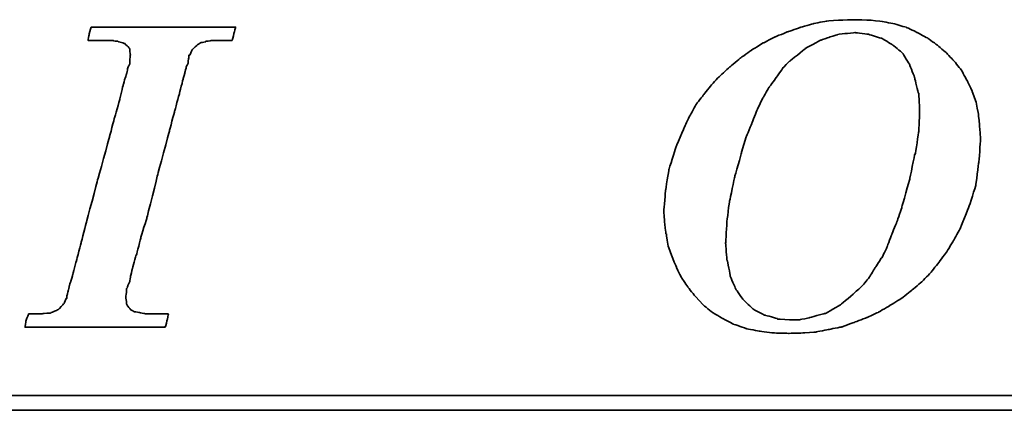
# Model space of a CAD drawing. Header units: millimetres. Extents: x 1 to 262, y 61 to 167.
# Tile 33 of 51: x 198.24 to 208.77, y 94.07 to 98.25. Entities that reach past the tile are written whole.
import ezdxf

# ---------------------------------------------------------------- set-up
doc = ezdxf.new("R2010")
doc.units = ezdxf.units.MM
doc.layers.add('DIM', color=4, linetype='Continuous')
doc.layers.add('layer 1', color=7, linetype='Continuous')

# ---------------------------------------------------------------- blocks, each defined once
blk = doc.blocks.new('TBI MOTION logo(完整正式版)')
at = {"layer": 'layer 1', "color": 22, "lineweight": 35}
for points, knots in [([(-11.34375, -6.98375), (-11.34375, -6.98375), (-10.91375, -7.43875), (-10.91375, -7.43875), (-10.91375, -7.43875), (-10.91375, -7.43875), (-10.38625, -7.87125), (-10.38625, -7.87125), (-10.38625, -7.87125), (-10.38625, -7.87125), (-9.81125, -8.20375), (-9.81125, -8.20375), (-9.81125, -8.20375), (-9.81125, -8.20375), (-9.21125, -8.51875), (-9.21125, -8.51875), (-9.21125, -8.51875), (-9.21125, -8.51875), (-8.51625, -8.75875), (-8.51625, -8.75875), (-8.51625, -8.75875), (-8.51625, -8.75875), (-7.77125, -8.90375), (-7.77125, -8.90375), (-7.77125, -8.90375), (-7.77125, -8.90375), (-6.97875, -8.99875), (-6.97875, -8.99875), (-6.97875, -8.99875), (-6.97875, -8.99875), (-6.14125, -9.02375), (-6.14125, -9.02375), (-6.14125, -9.02375), (-6.14125, -9.02375), (-5.37125, -8.99875), (-5.37125, -8.99875), (-5.37125, -8.99875), (-5.37125, -8.99875), (-4.65375, -8.94875), (-4.65375, -8.94875), (-4.65375, -8.94875), (-4.65375, -8.94875), (-3.93375, -8.80625), (-3.93375, -8.80625), (-3.93375, -8.80625), (-3.93375, -8.80625), (-3.21375, -8.66375), (-3.21375, -8.66375), (-3.21375, -8.66375), (-3.21375, -8.66375), (-2.49375, -8.39875), (-2.49375, -8.39875), (-2.49375, -8.39875), (-2.49375, -8.39875), (-1.79875, -8.13375), (-1.79875, -8.13375), (-1.79875, -8.13375), (-1.79875, -8.13375), (-1.17375, -7.84375), (-1.17375, -7.84375), (-1.17375, -7.84375), (-1.17375, -7.84375), (-0.52375, -7.46375), (-0.52375, -7.46375), (-0.52375, -7.46375), (-0.52375, -7.46375), (0.10124, -7.07875), (0.10124, -7.07875), (0.10124, -7.07875), (0.10124, -7.07875), (0.67625, -6.62375), (0.67625, -6.62375), (0.67625, -6.62375), (0.67625, -6.62375), (1.24874, -6.14375), (1.24874, -6.14375), (1.24874, -6.14375), (1.24874, -6.14375), (1.72874, -5.64125), (1.72874, -5.64125), (1.72874, -5.64125), (1.72874, -5.64125), (2.18624, -5.06375), (2.18624, -5.06375), (2.18624, -5.06375), (2.18624, -5.06375), (2.61625, -4.48874), (2.61625, -4.48874), (2.61625, -4.48874), (2.61625, -4.48874), (3.00125, -3.83874), (3.00125, -3.83874), (3.00125, -3.83874), (3.00125, -3.83874), (3.36124, -3.21374), (3.36124, -3.21374), (3.36124, -3.21374), (3.36124, -3.21374), (3.84374, -1.99125), (3.84374, -1.99125), (3.84374, -1.99125), (3.84374, -1.99125), (4.22625, -0.81875), (4.22625, -0.81875), (4.22625, -0.81875), (4.22625, -0.81875), (4.39125, 0.45624), (4.39125, 0.45624), (4.39125, 0.45624), (4.39125, 0.45624), (4.48874, 1.70124), (4.48874, 1.70124), (4.48874, 1.70124), (4.48874, 1.70124), (4.43874, 2.44625), (4.43874, 2.44625), (4.43874, 2.44625), (4.43874, 2.44625), (4.36874, 3.14125), (4.36874, 3.14125), (4.36874, 3.14125), (4.36874, 3.14125), (4.25125, 3.81125), (4.25125, 3.81125), (4.25125, 3.81125), (4.25125, 3.81125), (4.03124, 4.41125), (4.03124, 4.41125), (4.03124, 4.41125), (4.03124, 4.41125), (3.74374, 5.01125), (3.74374, 5.01125), (3.74374, 5.01125), (3.74374, 5.01125), (3.43124, 5.58875), (3.43124, 5.58875), (3.43124, 5.58875), (3.43124, 5.58875), (3.02625, 6.09125), (3.02625, 6.09125), (3.02625, 6.09125), (3.02625, 6.09125), (2.59374, 6.54875), (2.59374, 6.54875), (2.59374, 6.54875), (2.59374, 6.54875), (2.09124, 6.98125), (2.09124, 6.98125), (2.09124, 6.98125), (2.09124, 6.98125), (1.56124, 7.36625), (1.56124, 7.36625), (1.56124, 7.36625), (1.56124, 7.36625), (0.98624, 7.67625), (0.98624, 7.67625), (0.98624, 7.67625), (0.98624, 7.67625), (0.38624, 7.96375), (0.38624, 7.96375), (0.38624, 7.96375), (0.38624, 7.96375), (-0.25875, 8.15625), (-0.25875, 8.15625), (-0.25875, 8.15625), (-0.25875, 8.15625), (-0.98125, 8.30125), (-0.98125, 8.30125), (-0.98125, 8.30125), (-0.98125, 8.30125), (-1.70124, 8.37125), (-1.70124, 8.37125), (-1.70124, 8.37125), (-1.70124, 8.37125), (-2.49375, 8.39624), (-2.49375, 8.39624), (-2.49375, 8.39624), (-2.49375, 8.39624), (-3.28625, 8.37125), (-3.28625, 8.37125), (-3.28625, 8.37125), (-3.28625, 8.37125), (-4.05125, 8.32125), (-4.05125, 8.32125), (-4.05125, 8.32125), (-4.05125, 8.32125), (-4.77375, 8.18125), (-4.77375, 8.18125), (-4.77375, 8.18125), (-4.77375, 8.18125), (-5.51625, 7.96375), (-5.51625, 7.96375), (-5.51625, 7.96375), (-5.51625, 7.96375), (-6.21125, 7.72625), (-6.21125, 7.72625), (-6.21125, 7.72625), (-6.21125, 7.72625), (-6.92875, 7.43625), (-6.92875, 7.43625), (-6.92875, 7.43625), (-6.92875, 7.43625), (-7.57875, 7.10125), (-7.57875, 7.10125), (-7.57875, 7.10125), (-7.57875, 7.10125), (-8.24875, 6.69125), (-8.24875, 6.69125), (-8.24875, 6.69125), (-8.24875, 6.69125), (-8.84875, 6.26125), (-8.84875, 6.26125), (-8.84875, 6.26125), (-8.84875, 6.26125), (-9.42625, 5.78125), (-9.42625, 5.78125), (-9.42625, 5.78125), (-9.42625, 5.78125), (-9.95375, 5.30125), (-9.95375, 5.30125), (-9.95375, 5.30125), (-9.95375, 5.30125), (-10.43375, 4.79624), (-10.43375, 4.79624), (-10.43375, 4.79624), (-10.43375, 4.79624), (-10.88875, 4.22125), (-10.88875, 4.22125), (-10.88875, 4.22125), (-10.88875, 4.22125), (-11.29875, 3.69375), (-11.29875, 3.69375), (-11.29875, 3.69375), (-11.29875, 3.69375), (-11.63375, 3.09125), (-11.63375, 3.09125), (-11.63375, 3.09125), (-11.63375, 3.09125), (-11.91875, 2.49625), (-11.91875, 2.49625), (-11.91875, 2.49625), (-11.91875, 2.49625), (-12.44875, 1.24625), (-12.44875, 1.24625), (-12.44875, 1.24625), (-12.44875, 1.24625), (-12.80875, 0.06874), (-12.80875, 0.06874), (-12.80875, 0.06874), (-12.80875, 0.06874), (-12.99875, -1.07875), (-12.99875, -1.07875), (-12.99875, -1.07875), (-12.99875, -1.07875), (-13.09375, -2.18375), (-13.09375, -2.18375), (-13.09375, -2.18375), (-13.09375, -2.18375), (-13.04875, -2.85375), (-13.04875, -2.85375), (-13.04875, -2.85375), (-13.04875, -2.85375), (-12.97375, -3.50375), (-12.97375, -3.50375), (-12.97375, -3.50375), (-12.97375, -3.50375), (-12.95375, -3.50375), (-12.95375, -3.50375), (-12.95375, -3.50375), (-12.95375, -3.50375), (-12.85375, -4.17375), (-12.85375, -4.17375), (-12.85375, -4.17375), (-12.85375, -4.17375), (-12.63875, -4.77624), (-12.63875, -4.77624), (-12.63875, -4.77624), (-12.63875, -4.77624), (-12.39875, -5.35125), (-12.39875, -5.35125), (-12.39875, -5.35125), (-12.39875, -5.35125), (-12.11375, -5.92875), (-12.11375, -5.92875), (-12.11375, -5.92875), (-12.11375, -5.92875), (-11.75375, -6.45375), (-11.75375, -6.45375), (-11.75375, -6.45375), (-11.75375, -6.45375), (-11.34375, -6.98375), (-11.34375, -6.98375)], [0, 0, 0, 0, 0.01369863, 0.01369863, 0.01369863, 0.01369864, 0.02739726, 0.02739726, 0.02739726, 0.02739727, 0.04109589, 0.04109589, 0.04109589, 0.0410959, 0.05479452, 0.05479452, 0.05479452, 0.05479453, 0.06849315, 0.06849315, 0.06849315, 0.06849316, 0.08219178, 0.08219178, 0.08219178, 0.08219179, 0.09589041, 0.09589041, 0.09589041, 0.09589042, 0.10958904, 0.10958904, 0.10958904, 0.10958905, 0.12328767, 0.12328767, 0.12328767, 0.12328768, 0.1369863, 0.1369863, 0.1369863, 0.13698631, 0.15068493, 0.15068493, 0.15068493, 0.15068494, 0.16438356, 0.16438356, 0.16438356, 0.16438357, 0.17808219, 0.17808219, 0.17808219, 0.1780822, 0.19178082, 0.19178082, 0.19178082, 0.19178083, 0.20547945, 0.20547945, 0.20547945, 0.20547946, 0.21917808, 0.21917808, 0.21917808, 0.21917809, 0.23287671, 0.23287671, 0.23287671, 0.23287672, 0.24657534, 0.24657534, 0.24657534, 0.24657535, 0.26027397, 0.26027397, 0.26027397, 0.26027398, 0.2739726, 0.2739726, 0.2739726, 0.27397261, 0.28767123, 0.28767123, 0.28767123, 0.28767124, 0.30136986, 0.30136986, 0.30136986, 0.30136987, 0.31506849, 0.31506849, 0.31506849, 0.3150685, 0.32876712, 0.32876712, 0.32876712, 0.32876713, 0.34246575, 0.34246575, 0.34246575, 0.34246576, 0.35616438, 0.35616438, 0.35616438, 0.35616439, 0.36986301, 0.36986301, 0.36986301, 0.36986302, 0.38356164, 0.38356164, 0.38356164, 0.38356165, 0.39726027, 0.39726027, 0.39726027, 0.39726028, 0.4109589, 0.4109589, 0.4109589, 0.41095891, 0.42465753, 0.42465753, 0.42465753, 0.42465754, 0.43835616, 0.43835616, 0.43835616, 0.43835617, 0.45205479, 0.45205479, 0.45205479, 0.4520548, 0.46575342, 0.46575342, 0.46575342, 0.46575343, 0.47945205, 0.47945205, 0.47945205, 0.47945206, 0.49315068, 0.49315068, 0.49315068, 0.49315069, 0.50684932, 0.50684932, 0.50684932, 0.50684933, 0.52054795, 0.52054795, 0.52054795, 0.52054796, 0.53424658, 0.53424658, 0.53424658, 0.53424659, 0.54794521, 0.54794521, 0.54794521, 0.54794522, 0.56164384, 0.56164384, 0.56164384, 0.56164385, 0.57534247, 0.57534247, 0.57534247, 0.57534248, 0.5890411, 0.5890411, 0.5890411, 0.58904111, 0.60273973, 0.60273973, 0.60273973, 0.60273974, 0.61643836, 0.61643836, 0.61643836, 0.61643837, 0.63013699, 0.63013699, 0.63013699, 0.630137, 0.64383562, 0.64383562, 0.64383562, 0.64383563, 0.65753425, 0.65753425, 0.65753425, 0.65753426, 0.67123288, 0.67123288, 0.67123288, 0.67123289, 0.68493151, 0.68493151, 0.68493151, 0.68493152, 0.69863014, 0.69863014, 0.69863014, 0.69863015, 0.71232877, 0.71232877, 0.71232877, 0.71232878, 0.7260274, 0.7260274, 0.7260274, 0.72602741, 0.73972603, 0.73972603, 0.73972603, 0.73972604, 0.75342466, 0.75342466, 0.75342466, 0.75342467, 0.76712329, 0.76712329, 0.76712329, 0.7671233, 0.78082192, 0.78082192, 0.78082192, 0.78082193, 0.79452055, 0.79452055, 0.79452055, 0.79452056, 0.80821918, 0.80821918, 0.80821918, 0.80821919, 0.82191781, 0.82191781, 0.82191781, 0.82191782, 0.83561644, 0.83561644, 0.83561644, 0.83561645, 0.84931507, 0.84931507, 0.84931507, 0.84931508, 0.8630137, 0.8630137, 0.8630137, 0.86301371, 0.87671233, 0.87671233, 0.87671233, 0.87671234, 0.89041096, 0.89041096, 0.89041096, 0.89041097, 0.90410959, 0.90410959, 0.90410959, 0.9041096, 0.91780822, 0.91780822, 0.91780822, 0.91780823, 0.93150685, 0.93150685, 0.93150685, 0.93150686, 0.94520548, 0.94520548, 0.94520548, 0.94520549, 0.95890411, 0.95890411, 0.95890411, 0.95890412, 0.97260274, 0.97260274, 0.97260274, 0.97260275, 0.98630137, 0.98630137, 0.98630137, 0.98630138, 1, 1, 1, 1]), ([(-40.59125, -7.94375), (-40.59125, -7.94375), (-40.97375, -7.94375), (-40.97375, -7.94375), (-40.97375, -7.94375), (-40.97375, -7.94375), (-41.38125, -7.94375), (-41.38125, -7.94375), (-41.38125, -7.94375), (-41.38125, -7.94375), (-41.54875, -7.94375), (-41.54875, -7.94375), (-41.54875, -7.94375), (-41.54875, -7.94375), (-41.59875, -7.94375), (-41.59875, -7.94375), (-41.59875, -7.94375), (-41.59875, -7.94375), (-41.88375, -7.94375), (-41.88375, -7.94375), (-41.88375, -7.94375), (-41.88375, -7.94375), (-41.90875, -7.91875), (-41.90875, -7.91875), (-41.90875, -7.91875), (-41.90875, -7.91875), (-42.19875, -7.87125), (-42.19875, -7.87125), (-42.19875, -7.87125), (-42.19875, -7.87125), (-42.43875, -7.82375), (-42.43875, -7.82375), (-42.43875, -7.82375), (-42.43875, -7.82375), (-42.45875, -7.82375), (-42.45875, -7.82375), (-42.45875, -7.82375), (-42.45875, -7.82375), (-42.48625, -7.82375), (-42.48625, -7.82375), (-42.48625, -7.82375), (-42.48625, -7.82375), (-42.67625, -7.72375), (-42.67625, -7.72375), (-42.67625, -7.72375), (-42.67625, -7.72375), (-42.70125, -7.70375), (-42.70125, -7.70375), (-42.70125, -7.70375), (-42.70125, -7.70375), (-42.72375, -7.67875), (-42.72375, -7.67875), (-42.72375, -7.67875), (-42.72375, -7.67875), (-42.86875, -7.48875), (-42.86875, -7.48875), (-42.86875, -7.48875), (-42.86875, -7.48875), (-42.89375, -7.43875), (-42.89375, -7.43875), (-42.89375, -7.43875), (-42.89375, -7.43875), (-42.91875, -7.38875), (-42.91875, -7.38875), (-42.91875, -7.38875), (-42.91875, -7.38875), (-42.93875, -7.12875), (-42.93875, -7.12875), (-42.93875, -7.12875), (-42.93875, -7.12875), (-42.96375, -7.10375), (-42.96375, -7.10375), (-42.96375, -7.10375), (-42.96375, -7.10375), (-42.96375, -7.05375), (-42.96375, -7.05375), (-42.96375, -7.05375), (-42.96375, -7.05375), (-42.96375, -7.00875), (-42.96375, -7.00875), (-42.96375, -7.00875), (-42.96375, -7.00875), (-42.91875, -6.69625), (-42.91875, -6.69625), (-42.91875, -6.69625), (-42.91875, -6.69625), (-42.91875, -6.62375), (-42.91875, -6.62375), (-42.91875, -6.62375), (-42.91875, -6.62375), (-42.91875, -6.59625), (-42.91875, -6.59625), (-42.91875, -6.59625), (-42.91875, -6.59625), (-42.91875, -6.57375), (-42.91875, -6.57375), (-42.91875, -6.57375), (-42.91875, -6.57375), (-42.91875, -6.52875), (-42.91875, -6.52875), (-42.91875, -6.52875), (-42.91875, -6.52875), (-42.89375, -6.50375), (-42.89375, -6.50375), (-42.89375, -6.50375), (-42.89375, -6.50375), (-42.84375, -6.38375), (-42.84375, -6.38375), (-42.84375, -6.38375), (-42.84375, -6.38375), (-42.84375, -6.35875), (-42.84375, -6.35875), (-42.84375, -6.35875), (-42.84375, -6.35875), (-42.74625, -6.14375), (-42.74625, -6.14375), (-42.74625, -6.14375), (-42.74625, -6.14375), (-42.70125, -5.85375), (-42.70125, -5.85375), (-42.70125, -5.85375), (-42.70125, -5.85375), (-42.60375, -5.47125), (-42.60375, -5.47125), (-42.60375, -5.47125), (-42.60375, -5.47125), (-42.60375, -5.44875), (-42.60375, -5.44875), (-42.60375, -5.44875), (-42.60375, -5.44875), (-42.38875, -4.67875), (-42.38875, -4.67875), (-42.38875, -4.67875), (-42.38875, -4.67875), (-42.36375, -4.65375), (-42.36375, -4.65375), (-42.36375, -4.65375), (-42.36375, -4.65375), (-42.12375, -3.69625), (-42.12375, -3.69625), (-42.12375, -3.69625), (-42.12375, -3.69625), (-42.12375, -3.67374), (-42.12375, -3.67374), (-42.12375, -3.67374), (-42.12375, -3.67374), (-41.78875, -2.59374), (-41.78875, -2.59374), (-41.78875, -2.59374), (-41.78875, -2.59374), (-41.18875, -0.19375), (-41.18875, -0.19375), (-41.18875, -0.19375), (-41.18875, -0.19375), (-40.54375, 2.20624), (-40.54375, 2.20624), (-40.54375, 2.20624), (-40.54375, 2.20624), (-40.25375, 3.30875), (-40.25375, 3.30875), (-40.25375, 3.30875), (-40.25375, 3.30875), (-39.98875, 4.27125), (-39.98875, 4.27125), (-39.98875, 4.27125), (-39.98875, 4.27125), (-39.77375, 5.13125), (-39.77375, 5.13125), (-39.77375, 5.13125), (-39.77375, 5.13125), (-39.67875, 5.47125), (-39.67875, 5.47125), (-39.67875, 5.47125), (-39.67875, 5.47125), (-39.60375, 5.75625), (-39.60375, 5.75625), (-39.60375, 5.75625), (-39.60375, 5.75625), (-39.60375, 5.78125), (-39.60375, 5.78125), (-39.60375, 5.78125), (-39.60375, 5.78125), (-39.50875, 5.97125), (-39.50875, 5.97125), (-39.50875, 5.97125), (-39.50875, 5.97125), (-39.50875, 6.13875), (-39.50875, 6.13875), (-39.50875, 6.13875), (-39.50875, 6.13875), (-39.48625, 6.16625), (-39.48625, 6.16625), (-39.48625, 6.16625), (-39.48625, 6.16625), (-39.46125, 6.28625), (-39.46125, 6.28625), (-39.46125, 6.28625), (-39.46125, 6.28625), (-39.46125, 6.42625), (-39.46125, 6.42625), (-39.46125, 6.42625), (-39.46125, 6.42625), (-39.41375, 6.42625), (-39.41375, 6.42625), (-39.41375, 6.42625), (-39.41375, 6.42625), (-39.29375, 6.69125), (-39.29375, 6.69125), (-39.29375, 6.69125), (-39.29375, 6.69125), (-39.26875, 6.74125), (-39.26875, 6.74125), (-39.26875, 6.74125), (-39.26875, 6.74125), (-39.24375, 6.76625), (-39.24375, 6.76625), (-39.24375, 6.76625), (-39.24375, 6.76625), (-38.98375, 7.00624), (-38.98375, 7.00624), (-38.98375, 7.00624), (-38.98375, 7.00624), (-38.95625, 7.02624), (-38.95625, 7.02624), (-38.95625, 7.02624), (-38.95625, 7.02624), (-38.78875, 7.12624), (-38.78875, 7.12624), (-38.78875, 7.12624), (-38.78875, 7.12624), (-38.76375, 7.12624), (-38.76375, 7.12624), (-38.76375, 7.12624), (-38.76375, 7.12624), (-38.74375, 7.12624), (-38.74375, 7.12624), (-38.74375, 7.12624), (-38.74375, 7.12624), (-38.52875, 7.17125), (-38.52875, 7.17125), (-38.52875, 7.17125), (-38.52875, 7.17125), (-38.52875, 7.19624), (-38.52875, 7.19624), (-38.52875, 7.19624), (-38.52875, 7.19624), (-38.50375, 7.19624), (-38.50375, 7.19624), (-38.50375, 7.19624), (-38.50375, 7.19624), (-38.26125, 7.21875), (-38.26125, 7.21875), (-38.26125, 7.21875), (-38.26125, 7.21875), (-38.23875, 7.24624), (-38.23875, 7.24624), (-38.23875, 7.24624), (-38.23875, 7.24624), (-38.21625, 7.24624), (-38.21625, 7.24624), (-38.21625, 7.24624), (-38.21625, 7.24624), (-38.18875, 7.24624), (-38.18875, 7.24624), (-38.18875, 7.24624), (-38.18875, 7.24624), (-37.90375, 7.24624), (-37.90375, 7.24624), (-37.90375, 7.24624), (-37.90375, 7.24624), (-37.85375, 7.24624), (-37.85375, 7.24624), (-37.85375, 7.24624), (-37.85375, 7.24624), (-37.75875, 7.24624), (-37.75875, 7.24624), (-37.75875, 7.24624), (-37.75875, 7.24624), (-37.42375, 7.24624), (-37.42375, 7.24624), (-37.42375, 7.24624), (-37.42375, 7.24624), (-37.08875, 7.24624), (-37.08875, 7.24624), (-37.08875, 7.24624), (-37.08875, 7.24624), (-37.06375, 7.24624), (-37.06375, 7.24624), (-37.06375, 7.24624), (-37.06375, 7.24624), (-37.06375, 7.26624), (-37.06375, 7.26624), (-37.06375, 7.26624), (-37.06375, 7.26624), (-37.03875, 7.29125), (-37.03875, 7.29125), (-37.03875, 7.29125), (-37.03875, 7.29125), (-37.03875, 7.31625), (-37.03875, 7.31625), (-37.03875, 7.31625), (-37.03875, 7.31625), (-36.94125, 7.67625), (-36.94125, 7.67625), (-36.94125, 7.67625), (-36.94125, 7.67625), (-36.86875, 7.98625), (-36.86875, 7.98625), (-36.86875, 7.98625), (-36.86875, 7.98625), (-36.98875, 7.98625), (-36.98875, 7.98625), (-36.98875, 7.98625), (-36.98875, 7.98625), (-37.42375, 7.98625), (-37.42375, 7.98625), (-37.42375, 7.98625), (-37.42375, 7.98625), (-37.94875, 7.98625), (-37.94875, 7.98625), (-37.94875, 7.98625), (-37.94875, 7.98625), (-38.57375, 7.98625), (-38.57375, 7.98625), (-38.57375, 7.98625), (-38.57375, 7.98625), (-39.29375, 7.98625), (-39.29375, 7.98625), (-39.29375, 7.98625), (-39.29375, 7.98625), (-40.82875, 7.98625), (-40.82875, 7.98625), (-40.82875, 7.98625), (-40.82875, 7.98625), (-42.36375, 7.98625), (-42.36375, 7.98625), (-42.36375, 7.98625), (-42.36375, 7.98625), (-43.08375, 7.98625), (-43.08375, 7.98625), (-43.08375, 7.98625), (-43.08375, 7.98625), (-43.70875, 7.98625), (-43.70875, 7.98625), (-43.70875, 7.98625), (-43.70875, 7.98625), (-44.23375, 7.98625), (-44.23375, 7.98625), (-44.23375, 7.98625), (-44.23375, 7.98625), (-44.66875, 7.98625), (-44.66875, 7.98625), (-44.66875, 7.98625), (-44.66875, 7.98625), (-44.88375, 7.98625), (-44.88375, 7.98625), (-44.88375, 7.98625), (-44.88375, 7.98625), (-44.90875, 7.94125), (-44.90875, 7.94125), (-44.90875, 7.94125), (-44.90875, 7.94125), (-44.90875, 7.91625), (-44.90875, 7.91625), (-44.90875, 7.91625), (-44.90875, 7.91625), (-45.00375, 7.55625), (-45.00375, 7.55625), (-45.00375, 7.55625), (-45.00375, 7.55625), (-45.05375, 7.24624), (-45.05375, 7.24624), (-45.05375, 7.24624), (-45.05375, 7.24624), (-44.61875, 7.24624), (-44.61875, 7.24624), (-44.61875, 7.24624), (-44.61875, 7.24624), (-44.11375, 7.24624), (-44.11375, 7.24624), (-44.11375, 7.24624), (-44.11375, 7.24624), (-43.99375, 7.24624), (-43.99375, 7.24624), (-43.99375, 7.24624), (-43.99375, 7.24624), (-43.94625, 7.24624), (-43.94625, 7.24624), (-43.94625, 7.24624), (-43.94625, 7.24624), (-43.92374, 7.24624), (-43.92374, 7.24624), (-43.92374, 7.24624), (-43.92374, 7.24624), (-43.65875, 7.24624), (-43.65875, 7.24624), (-43.65875, 7.24624), (-43.65875, 7.24624), (-43.63875, 7.21875), (-43.63875, 7.21875), (-43.63875, 7.21875), (-43.63875, 7.21875), (-43.46875, 7.19624), (-43.46875, 7.19624), (-43.46875, 7.19624), (-43.46875, 7.19624), (-43.39875, 7.19624), (-43.39875, 7.19624), (-43.39875, 7.19624), (-43.39875, 7.19624), (-43.37125, 7.17125), (-43.37125, 7.17125), (-43.37125, 7.17125), (-43.37125, 7.17125), (-43.34875, 7.17125), (-43.34875, 7.17125), (-43.34875, 7.17125), (-43.34875, 7.17125), (-43.20375, 7.12624), (-43.20375, 7.12624), (-43.20375, 7.12624), (-43.20375, 7.12624), (-43.05875, 7.07624), (-43.05875, 7.07624), (-43.05875, 7.07624), (-43.05875, 7.07624), (-43.01375, 7.07624), (-43.01375, 7.07624), (-43.01375, 7.07624), (-43.01375, 7.07624), (-42.98875, 7.02624), (-42.98875, 7.02624), (-42.98875, 7.02624), (-42.98875, 7.02624), (-42.79875, 6.86125), (-42.79875, 6.86125), (-42.79875, 6.86125), (-42.79875, 6.86125), (-42.77375, 6.81125), (-42.77375, 6.81125), (-42.77375, 6.81125), (-42.77375, 6.81125), (-42.74625, 6.76625), (-42.74625, 6.76625), (-42.74625, 6.76625), (-42.74625, 6.76625), (-42.72375, 6.47625), (-42.72375, 6.47625), (-42.72375, 6.47625), (-42.72375, 6.47625), (-42.70125, 6.45124), (-42.70125, 6.45124), (-42.70125, 6.45124), (-42.70125, 6.45124), (-42.70125, 6.42625), (-42.70125, 6.42625), (-42.70125, 6.42625), (-42.70125, 6.42625), (-42.72375, 6.40625), (-42.72375, 6.40625), (-42.72375, 6.40625), (-42.72375, 6.40625), (-42.74625, 5.97125), (-42.74625, 5.97125), (-42.74625, 5.97125), (-42.74625, 5.97125), (-42.74625, 5.94625), (-42.74625, 5.94625), (-42.74625, 5.94625), (-42.74625, 5.94625), (-42.74625, 5.92625), (-42.74625, 5.92625), (-42.74625, 5.92625), (-42.74625, 5.92625), (-42.77375, 5.87625), (-42.77375, 5.87625), (-42.77375, 5.87625), (-42.77375, 5.87625), (-42.81875, 5.80625), (-42.81875, 5.80625), (-42.81875, 5.80625), (-42.81875, 5.80625), (-42.86875, 5.63625), (-42.86875, 5.63625), (-42.86875, 5.63625), (-42.86875, 5.63625), (-42.91875, 5.39625), (-42.91875, 5.39625), (-42.91875, 5.39625), (-42.91875, 5.39625), (-42.91875, 5.37124), (-42.91875, 5.37124), (-42.91875, 5.37124), (-42.91875, 5.37124), (-43.01375, 5.10874), (-43.01375, 5.10874), (-43.01375, 5.10874), (-43.01375, 5.10874), (-43.10875, 4.77124), (-43.10875, 4.77124), (-43.10875, 4.77124), (-43.10875, 4.77124), (-43.29875, 3.95625), (-43.29875, 3.95625), (-43.29875, 3.95625), (-43.29875, 3.95625), (-43.58875, 2.95125), (-43.58875, 2.95125), (-43.58875, 2.95125), (-43.58875, 2.95125), (-43.87375, 1.87125), (-43.87375, 1.87125), (-43.87375, 1.87125), (-43.87375, 1.87125), (-44.52625, -0.50374), (-44.52625, -0.50374), (-44.52625, -0.50374), (-44.52625, -0.50374), (-45.14875, -2.85375), (-45.14875, -2.85375), (-45.14875, -2.85375), (-45.14875, -2.85375), (-45.43375, -3.95875), (-45.43375, -3.95875), (-45.43375, -3.95875), (-45.43375, -3.95875), (-45.69875, -4.96875), (-45.69875, -4.96875), (-45.69875, -4.96875), (-45.69875, -4.96875), (-45.91375, -5.78375), (-45.91375, -5.78375), (-45.91375, -5.78375), (-45.91375, -5.78375), (-46.01375, -6.11875), (-46.01375, -6.11875), (-46.01375, -6.11875), (-46.01375, -6.11875), (-46.01375, -6.14375), (-46.01375, -6.14375), (-46.01375, -6.14375), (-46.01375, -6.14375), (-46.10875, -6.40875), (-46.10875, -6.40875), (-46.10875, -6.40875), (-46.10875, -6.40875), (-46.15375, -6.64875), (-46.15375, -6.64875), (-46.15375, -6.64875), (-46.15375, -6.64875), (-46.20375, -6.83875), (-46.20375, -6.83875), (-46.20375, -6.83875), (-46.20375, -6.83875), (-46.22875, -6.93375), (-46.22875, -6.93375), (-46.22875, -6.93375), (-46.22875, -6.93375), (-46.22875, -7.07875), (-46.22875, -7.07875), (-46.22875, -7.07875), (-46.22875, -7.07875), (-46.27375, -7.07875), (-46.27375, -7.07875), (-46.27375, -7.07875), (-46.27375, -7.07875), (-46.39375, -7.34375), (-46.39375, -7.34375), (-46.39375, -7.34375), (-46.39375, -7.34375), (-46.39375, -7.36875), (-46.39375, -7.36875), (-46.39375, -7.36875), (-46.39375, -7.36875), (-46.42125, -7.38875), (-46.42125, -7.38875), (-46.42125, -7.38875), (-46.42125, -7.38875), (-46.68375, -7.67875), (-46.68375, -7.67875), (-46.68375, -7.67875), (-46.68375, -7.67875), (-46.70875, -7.70375), (-46.70875, -7.70375), (-46.70875, -7.70375), (-46.70875, -7.70375), (-46.75375, -7.72375), (-46.75375, -7.72375), (-46.75375, -7.72375), (-46.75375, -7.72375), (-47.08875, -7.87125), (-47.08875, -7.87125), (-47.08875, -7.87125), (-47.08875, -7.87125), (-47.11625, -7.87125), (-47.11625, -7.87125), (-47.11625, -7.87125), (-47.11625, -7.87125), (-47.13875, -7.89375), (-47.13875, -7.89375), (-47.13875, -7.89375), (-47.13875, -7.89375), (-47.56875, -7.91875), (-47.56875, -7.91875), (-47.56875, -7.91875), (-47.56875, -7.91875), (-47.59625, -7.94375), (-47.59625, -7.94375), (-47.59625, -7.94375), (-47.59625, -7.94375), (-47.64375, -7.94375), (-47.64375, -7.94375), (-47.64375, -7.94375), (-47.64375, -7.94375), (-47.73625, -7.94375), (-47.73625, -7.94375), (-47.73625, -7.94375), (-47.73625, -7.94375), (-48.07375, -7.94375), (-48.07375, -7.94375), (-48.07375, -7.94375), (-48.07375, -7.94375), (-48.36125, -7.94375), (-48.36125, -7.94375), (-48.36125, -7.94375), (-48.36125, -7.94375), (-48.36125, -7.96625), (-48.36125, -7.96625), (-48.36125, -7.96625), (-48.36125, -7.96625), (-48.36125, -7.99125), (-48.36125, -7.99125), (-48.36125, -7.99125), (-48.36125, -7.99125), (-48.38875, -8.01375), (-48.38875, -8.01375), (-48.38875, -8.01375), (-48.38875, -8.01375), (-48.50875, -8.34875), (-48.50875, -8.34875), (-48.50875, -8.34875), (-48.50875, -8.34875), (-48.55375, -8.68625), (-48.55375, -8.68625), (-48.55375, -8.68625), (-48.55375, -8.68625), (-48.45875, -8.68625), (-48.45875, -8.68625), (-48.45875, -8.68625), (-48.45875, -8.68625), (-48.07375, -8.68625), (-48.07375, -8.68625), (-48.07375, -8.68625), (-48.07375, -8.68625), (-47.52375, -8.68625), (-47.52375, -8.68625), (-47.52375, -8.68625), (-47.52375, -8.68625), (-46.92375, -8.68625), (-46.92375, -8.68625), (-46.92375, -8.68625), (-46.92375, -8.68625), (-46.25375, -8.68625), (-46.25375, -8.68625), (-46.25375, -8.68625), (-46.25375, -8.68625), (-46.20375, -8.68625), (-46.20375, -8.68625), (-46.20375, -8.68625), (-46.20375, -8.68625), (-44.71375, -8.68625), (-44.71375, -8.68625), (-44.71375, -8.68625), (-44.71375, -8.68625), (-43.22875, -8.68625), (-43.22875, -8.68625), (-43.22875, -8.68625), (-43.22875, -8.68625), (-42.55875, -8.68625), (-42.55875, -8.68625), (-42.55875, -8.68625), (-42.55875, -8.68625), (-42.50875, -8.68625), (-42.50875, -8.68625), (-42.50875, -8.68625), (-42.50875, -8.68625), (-41.93375, -8.68625), (-41.93375, -8.68625), (-41.93375, -8.68625), (-41.93375, -8.68625), (-41.38125, -8.68625), (-41.38125, -8.68625), (-41.38125, -8.68625), (-41.38125, -8.68625), (-40.97375, -8.68625), (-40.97375, -8.68625), (-40.97375, -8.68625), (-40.97375, -8.68625), (-40.78125, -8.68625), (-40.78125, -8.68625), (-40.78125, -8.68625), (-40.78125, -8.68625), (-40.78125, -8.63875), (-40.78125, -8.63875), (-40.78125, -8.63875), (-40.78125, -8.63875), (-40.75875, -8.63875), (-40.75875, -8.63875), (-40.75875, -8.63875), (-40.75875, -8.63875), (-40.66375, -8.27875), (-40.66375, -8.27875), (-40.66375, -8.27875), (-40.66375, -8.27875), (-40.59125, -7.94375), (-40.59125, -7.94375)], [0, 0, 0, 0, 0.00558659, 0.00558659, 0.00558659, 0.0055866, 0.01117318, 0.01117318, 0.01117318, 0.01117319, 0.01675978, 0.01675978, 0.01675978, 0.01675979, 0.02234637, 0.02234637, 0.02234637, 0.02234638, 0.02793296, 0.02793296, 0.02793296, 0.02793297, 0.03351955, 0.03351955, 0.03351955, 0.03351956, 0.03910615, 0.03910615, 0.03910615, 0.03910616, 0.04469274, 0.04469274, 0.04469274, 0.04469275, 0.05027933, 0.05027933, 0.05027933, 0.05027934, 0.05586592, 0.05586592, 0.05586592, 0.05586593, 0.06145251, 0.06145251, 0.06145251, 0.06145252, 0.06703911, 0.06703911, 0.06703911, 0.06703912, 0.0726257, 0.0726257, 0.0726257, 0.07262571, 0.07821229, 0.07821229, 0.07821229, 0.0782123, 0.08379888, 0.08379888, 0.08379888, 0.08379889, 0.08938547, 0.08938547, 0.08938547, 0.08938548, 0.09497207, 0.09497207, 0.09497207, 0.09497208, 0.10055866, 0.10055866, 0.10055866, 0.10055867, 0.10614525, 0.10614525, 0.10614525, 0.10614526, 0.11173184, 0.11173184, 0.11173184, 0.11173185, 0.11731844, 0.11731844, 0.11731844, 0.11731845, 0.12290503, 0.12290503, 0.12290503, 0.12290504, 0.12849162, 0.12849162, 0.12849162, 0.12849163, 0.13407821, 0.13407821, 0.13407821, 0.13407822, 0.1396648, 0.1396648, 0.1396648, 0.13966481, 0.1452514, 0.1452514, 0.1452514, 0.14525141, 0.15083799, 0.15083799, 0.15083799, 0.150838, 0.15642458, 0.15642458, 0.15642458, 0.15642459, 0.16201117, 0.16201117, 0.16201117, 0.16201118, 0.16759777, 0.16759777, 0.16759777, 0.16759778, 0.17318436, 0.17318436, 0.17318436, 0.17318437, 0.17877095, 0.17877095, 0.17877095, 0.17877096, 0.18435754, 0.18435754, 0.18435754, 0.18435755, 0.18994413, 0.18994413, 0.18994413, 0.18994414, 0.19553073, 0.19553073, 0.19553073, 0.19553074, 0.20111732, 0.20111732, 0.20111732, 0.20111733, 0.20670391, 0.20670391, 0.20670391, 0.20670392, 0.2122905, 0.2122905, 0.2122905, 0.21229051, 0.21787709, 0.21787709, 0.21787709, 0.2178771, 0.22346369, 0.22346369, 0.22346369, 0.2234637, 0.22905028, 0.22905028, 0.22905028, 0.22905029, 0.23463687, 0.23463687, 0.23463687, 0.23463688, 0.24022346, 0.24022346, 0.24022346, 0.24022347, 0.24581006, 0.24581006, 0.24581006, 0.24581007, 0.25139665, 0.25139665, 0.25139665, 0.25139666, 0.25698324, 0.25698324, 0.25698324, 0.25698325, 0.26256983, 0.26256983, 0.26256983, 0.26256984, 0.26815642, 0.26815642, 0.26815642, 0.26815643, 0.27374302, 0.27374302, 0.27374302, 0.27374303, 0.27932961, 0.27932961, 0.27932961, 0.27932962, 0.2849162, 0.2849162, 0.2849162, 0.28491621, 0.29050279, 0.29050279, 0.29050279, 0.2905028, 0.29608939, 0.29608939, 0.29608939, 0.2960894, 0.30167598, 0.30167598, 0.30167598, 0.30167599, 0.30726257, 0.30726257, 0.30726257, 0.30726258, 0.31284916, 0.31284916, 0.31284916, 0.31284917, 0.31843575, 0.31843575, 0.31843575, 0.31843576, 0.32402235, 0.32402235, 0.32402235, 0.32402236, 0.32960894, 0.32960894, 0.32960894, 0.32960895, 0.33519553, 0.33519553, 0.33519553, 0.33519554, 0.34078212, 0.34078212, 0.34078212, 0.34078213, 0.34636872, 0.34636872, 0.34636872, 0.34636873, 0.35195531, 0.35195531, 0.35195531, 0.35195532, 0.3575419, 0.3575419, 0.3575419, 0.35754191, 0.36312849, 0.36312849, 0.36312849, 0.3631285, 0.36871508, 0.36871508, 0.36871508, 0.36871509, 0.37430168, 0.37430168, 0.37430168, 0.37430169, 0.37988827, 0.37988827, 0.37988827, 0.37988828, 0.38547486, 0.38547486, 0.38547486, 0.38547487, 0.39106145, 0.39106145, 0.39106145, 0.39106146, 0.39664804, 0.39664804, 0.39664804, 0.39664805, 0.40223464, 0.40223464, 0.40223464, 0.40223465, 0.40782123, 0.40782123, 0.40782123, 0.40782124, 0.41340782, 0.41340782, 0.41340782, 0.41340783, 0.41899441, 0.41899441, 0.41899441, 0.41899442, 0.42458101, 0.42458101, 0.42458101, 0.42458102, 0.4301676, 0.4301676, 0.4301676, 0.43016761, 0.43575419, 0.43575419, 0.43575419, 0.4357542, 0.44134078, 0.44134078, 0.44134078, 0.44134079, 0.44692737, 0.44692737, 0.44692737, 0.44692738, 0.45251397, 0.45251397, 0.45251397, 0.45251398, 0.45810056, 0.45810056, 0.45810056, 0.45810057, 0.46368715, 0.46368715, 0.46368715, 0.46368716, 0.46927374, 0.46927374, 0.46927374, 0.46927375, 0.47486034, 0.47486034, 0.47486034, 0.47486035, 0.48044693, 0.48044693, 0.48044693, 0.48044694, 0.48603352, 0.48603352, 0.48603352, 0.48603353, 0.49162011, 0.49162011, 0.49162011, 0.49162012, 0.4972067, 0.4972067, 0.4972067, 0.49720671, 0.5027933, 0.5027933, 0.5027933, 0.50279331, 0.50837989, 0.50837989, 0.50837989, 0.5083799, 0.51396648, 0.51396648, 0.51396648, 0.51396649, 0.51955307, 0.51955307, 0.51955307, 0.51955308, 0.52513966, 0.52513966, 0.52513966, 0.52513967, 0.53072626, 0.53072626, 0.53072626, 0.53072627, 0.53631285, 0.53631285, 0.53631285, 0.53631286, 0.54189944, 0.54189944, 0.54189944, 0.54189945, 0.54748603, 0.54748603, 0.54748603, 0.54748604, 0.55307263, 0.55307263, 0.55307263, 0.55307264, 0.55865922, 0.55865922, 0.55865922, 0.55865923, 0.56424581, 0.56424581, 0.56424581, 0.56424582, 0.5698324, 0.5698324, 0.5698324, 0.56983241, 0.57541899, 0.57541899, 0.57541899, 0.575419, 0.58100559, 0.58100559, 0.58100559, 0.5810056, 0.58659218, 0.58659218, 0.58659218, 0.58659219, 0.59217877, 0.59217877, 0.59217877, 0.59217878, 0.59776536, 0.59776536, 0.59776536, 0.59776537, 0.60335196, 0.60335196, 0.60335196, 0.60335197, 0.60893855, 0.60893855, 0.60893855, 0.60893856, 0.61452514, 0.61452514, 0.61452514, 0.61452515, 0.62011173, 0.62011173, 0.62011173, 0.62011174, 0.62569832, 0.62569832, 0.62569832, 0.62569833, 0.63128492, 0.63128492, 0.63128492, 0.63128493, 0.63687151, 0.63687151, 0.63687151, 0.63687152, 0.6424581, 0.6424581, 0.6424581, 0.64245811, 0.64804469, 0.64804469, 0.64804469, 0.6480447, 0.65363128, 0.65363128, 0.65363128, 0.65363129, 0.65921788, 0.65921788, 0.65921788, 0.65921789, 0.66480447, 0.66480447, 0.66480447, 0.66480448, 0.67039106, 0.67039106, 0.67039106, 0.67039107, 0.67597765, 0.67597765, 0.67597765, 0.67597766, 0.68156425, 0.68156425, 0.68156425, 0.68156426, 0.68715084, 0.68715084, 0.68715084, 0.68715085, 0.69273743, 0.69273743, 0.69273743, 0.69273744, 0.69832402, 0.69832402, 0.69832402, 0.69832403, 0.70391061, 0.70391061, 0.70391061, 0.70391062, 0.70949721, 0.70949721, 0.70949721, 0.70949722, 0.7150838, 0.7150838, 0.7150838, 0.71508381, 0.72067039, 0.72067039, 0.72067039, 0.7206704, 0.72625698, 0.72625698, 0.72625698, 0.72625699, 0.73184358, 0.73184358, 0.73184358, 0.73184359, 0.73743017, 0.73743017, 0.73743017, 0.73743018, 0.74301676, 0.74301676, 0.74301676, 0.74301677, 0.74860335, 0.74860335, 0.74860335, 0.74860336, 0.75418994, 0.75418994, 0.75418994, 0.75418995, 0.75977654, 0.75977654, 0.75977654, 0.75977655, 0.76536313, 0.76536313, 0.76536313, 0.76536314, 0.77094972, 0.77094972, 0.77094972, 0.77094973, 0.77653631, 0.77653631, 0.77653631, 0.77653632, 0.78212291, 0.78212291, 0.78212291, 0.78212292, 0.7877095, 0.7877095, 0.7877095, 0.78770951, 0.79329609, 0.79329609, 0.79329609, 0.7932961, 0.79888268, 0.79888268, 0.79888268, 0.79888269, 0.80446927, 0.80446927, 0.80446927, 0.80446928, 0.81005587, 0.81005587, 0.81005587, 0.81005588, 0.81564246, 0.81564246, 0.81564246, 0.81564247, 0.82122905, 0.82122905, 0.82122905, 0.82122906, 0.82681564, 0.82681564, 0.82681564, 0.82681565, 0.83240223, 0.83240223, 0.83240223, 0.83240224, 0.83798883, 0.83798883, 0.83798883, 0.83798884, 0.84357542, 0.84357542, 0.84357542, 0.84357543, 0.84916201, 0.84916201, 0.84916201, 0.84916202, 0.8547486, 0.8547486, 0.8547486, 0.85474861, 0.8603352, 0.8603352, 0.8603352, 0.86033521, 0.86592179, 0.86592179, 0.86592179, 0.8659218, 0.87150838, 0.87150838, 0.87150838, 0.87150839, 0.87709497, 0.87709497, 0.87709497, 0.87709498, 0.88268156, 0.88268156, 0.88268156, 0.88268157, 0.88826816, 0.88826816, 0.88826816, 0.88826817, 0.89385475, 0.89385475, 0.89385475, 0.89385476, 0.89944134, 0.89944134, 0.89944134, 0.89944135, 0.90502793, 0.90502793, 0.90502793, 0.90502794, 0.91061453, 0.91061453, 0.91061453, 0.91061454, 0.91620112, 0.91620112, 0.91620112, 0.91620113, 0.92178771, 0.92178771, 0.92178771, 0.92178772, 0.9273743, 0.9273743, 0.9273743, 0.92737431, 0.93296089, 0.93296089, 0.93296089, 0.9329609, 0.93854749, 0.93854749, 0.93854749, 0.9385475, 0.94413408, 0.94413408, 0.94413408, 0.94413409, 0.94972067, 0.94972067, 0.94972067, 0.94972068, 0.95530726, 0.95530726, 0.95530726, 0.95530727, 0.96089385, 0.96089385, 0.96089385, 0.96089386, 0.96648045, 0.96648045, 0.96648045, 0.96648046, 0.97206704, 0.97206704, 0.97206704, 0.97206705, 0.97765363, 0.97765363, 0.97765363, 0.97765364, 0.98324022, 0.98324022, 0.98324022, 0.98324023, 0.98882682, 0.98882682, 0.98882682, 0.98882683, 0.99441341, 0.99441341, 0.99441341, 0.99441342, 1, 1, 1, 1]), ([(-8.77875, 1.03124), (-8.77875, 1.03124), (-8.51625, 1.89625), (-8.51625, 1.89625), (-8.51625, 1.89625), (-8.51625, 1.89625), (-8.20375, 2.66375), (-8.20375, 2.66375), (-8.20375, 2.66375), (-8.20375, 2.66375), (-7.91625, 3.38125), (-7.91625, 3.38125), (-7.91625, 3.38125), (-7.91625, 3.38125), (-7.91625, 3.40624), (-7.91625, 3.40624), (-7.91625, 3.40624), (-7.91625, 3.40624), (-7.57875, 4.07624), (-7.57875, 4.07624), (-7.57875, 4.07624), (-7.57875, 4.07624), (-7.24375, 4.65125), (-7.24375, 4.65125), (-7.24375, 4.65125), (-7.24375, 4.65125), (-7.21875, 4.65125), (-7.21875, 4.65125), (-7.21875, 4.65125), (-7.21875, 4.65125), (-7.21875, 4.67624), (-7.21875, 4.67624), (-7.21875, 4.67624), (-7.21875, 4.67624), (-6.83625, 5.20375), (-6.83625, 5.20375), (-6.83625, 5.20375), (-6.83625, 5.20375), (-6.49875, 5.68625), (-6.49875, 5.68625), (-6.49875, 5.68625), (-6.49875, 5.68625), (-6.49875, 5.70625), (-6.49875, 5.70625), (-6.49875, 5.70625), (-6.49875, 5.70625), (-6.11625, 6.09125), (-6.11625, 6.09125), (-6.11625, 6.09125), (-6.11625, 6.09125), (-6.09125, 6.09125), (-6.09125, 6.09125), (-6.09125, 6.09125), (-6.09125, 6.09125), (-5.27375, 6.76625), (-5.27375, 6.76625), (-5.27375, 6.76625), (-5.27375, 6.76625), (-5.24875, 6.76625), (-5.24875, 6.76625), (-5.24875, 6.76625), (-5.24875, 6.76625), (-5.24875, 6.78625), (-5.24875, 6.78625), (-5.24875, 6.78625), (-5.24875, 6.78625), (-4.38875, 7.26624), (-4.38875, 7.26624), (-4.38875, 7.26624), (-4.38875, 7.26624), (-4.36125, 7.26624), (-4.36125, 7.26624), (-4.36125, 7.26624), (-4.36125, 7.26624), (-3.93375, 7.41125), (-3.93375, 7.41125), (-3.93375, 7.41125), (-3.93375, 7.41125), (-3.47375, 7.55625), (-3.47375, 7.55625), (-3.47375, 7.55625), (-3.47375, 7.55625), (-3.45375, 7.55625), (-3.45375, 7.55625), (-3.45375, 7.55625), (-3.45375, 7.55625), (-3.42875, 7.58124), (-3.42875, 7.58124), (-3.42875, 7.58124), (-3.42875, 7.58124), (-2.97375, 7.62625), (-2.97375, 7.62625), (-2.97375, 7.62625), (-2.97375, 7.62625), (-2.49375, 7.67625), (-2.49375, 7.67625), (-2.49375, 7.67625), (-2.49375, 7.67625), (-2.46875, 7.67625), (-2.46875, 7.67625), (-2.46875, 7.67625), (-2.46875, 7.67625), (-1.70124, 7.58124), (-1.70124, 7.58124), (-1.70124, 7.58124), (-1.70124, 7.58124), (-1.67875, 7.55625), (-1.67875, 7.55625), (-1.67875, 7.55625), (-1.67875, 7.55625), (-1.65375, 7.55625), (-1.65375, 7.55625), (-1.65375, 7.55625), (-1.65375, 7.55625), (-1.03125, 7.36625), (-1.03125, 7.36625), (-1.03125, 7.36625), (-1.03125, 7.36625), (-1.00625, 7.36625), (-1.00625, 7.36625), (-1.00625, 7.36625), (-1.00625, 7.36625), (-0.43124, 7.02624), (-0.43124, 7.02624), (-0.43124, 7.02624), (-0.43124, 7.02624), (-0.40625, 7.00624), (-0.40625, 7.00624), (-0.40625, 7.00624), (-0.40625, 7.00624), (0.12124, 6.57124), (0.12124, 6.57124), (0.12124, 6.57124), (0.12124, 6.57124), (0.14624, 6.54875), (0.14624, 6.54875), (0.14624, 6.54875), (0.14624, 6.54875), (0.17124, 6.52375), (0.17124, 6.52375), (0.17124, 6.52375), (0.17124, 6.52375), (0.55625, 5.89875), (0.55625, 5.89875), (0.55625, 5.89875), (0.55625, 5.89875), (0.55625, 5.87625), (0.55625, 5.87625), (0.55625, 5.87625), (0.55625, 5.87625), (0.84124, 5.15625), (0.84124, 5.15625), (0.84124, 5.15625), (0.84124, 5.15625), (0.84124, 5.13125), (0.84124, 5.13125), (0.84124, 5.13125), (0.84124, 5.13125), (1.03624, 4.31875), (1.03624, 4.31875), (1.03624, 4.31875), (1.03624, 4.31875), (1.05624, 4.31875), (1.05624, 4.31875), (1.05624, 4.31875), (1.05624, 4.31875), (1.05624, 4.29125), (1.05624, 4.29125), (1.05624, 4.29125), (1.05624, 4.29125), (1.10625, 3.33125), (1.10625, 3.33125), (1.10625, 3.33125), (1.10625, 3.33125), (1.10625, 3.30875), (1.10625, 3.30875), (1.10625, 3.30875), (1.10625, 3.30875), (1.05624, 2.20624), (1.05624, 2.20624), (1.05624, 2.20624), (1.05624, 2.20624), (1.05624, 2.18124), (1.05624, 2.18124), (1.05624, 2.18124), (1.05624, 2.18124), (0.86624, 0.93624), (0.86624, 0.93624), (0.86624, 0.93624), (0.86624, 0.93624), (0.84124, 0.93624), (0.84124, 0.93624), (0.84124, 0.93624), (0.84124, 0.93624), (0.55625, -0.45874), (0.55625, -0.45874), (0.55625, -0.45874), (0.55625, -0.45874), (0.12124, -1.99125), (0.12124, -1.99125), (0.12124, -1.99125), (0.12124, -1.99125), (0.12124, -2.01874), (0.12124, -2.01874), (0.12124, -2.01874), (0.12124, -2.01874), (-0.13874, -2.78375), (-0.13874, -2.78375), (-0.13874, -2.78375), (-0.13874, -2.78375), (-0.43124, -3.50375), (-0.43124, -3.50375), (-0.43124, -3.50375), (-0.43124, -3.50375), (-0.69375, -4.19875), (-0.69375, -4.19875), (-0.69375, -4.19875), (-0.69375, -4.19875), (-0.69375, -4.22375), (-0.69375, -4.22375), (-0.69375, -4.22375), (-0.69375, -4.22375), (-0.98125, -4.82374), (-0.98125, -4.82374), (-0.98125, -4.82374), (-0.98125, -4.82374), (-1.00625, -4.82374), (-1.00625, -4.82374), (-1.00625, -4.82374), (-1.00625, -4.82374), (-1.33875, -5.35125), (-1.33875, -5.35125), (-1.33875, -5.35125), (-1.33875, -5.35125), (-1.67875, -5.87875), (-1.67875, -5.87875), (-1.67875, -5.87875), (-1.67875, -5.87875), (-1.67875, -5.90375), (-1.67875, -5.90375), (-1.67875, -5.90375), (-1.67875, -5.90375), (-2.05875, -6.35875), (-2.05875, -6.35875), (-2.05875, -6.35875), (-2.05875, -6.35875), (-2.08375, -6.38375), (-2.08375, -6.38375), (-2.08375, -6.38375), (-2.08375, -6.38375), (-2.46875, -6.74375), (-2.46875, -6.74375), (-2.46875, -6.74375), (-2.46875, -6.74375), (-3.25875, -7.41625), (-3.25875, -7.41625), (-3.25875, -7.41625), (-3.25875, -7.41625), (-3.28625, -7.43875), (-3.28625, -7.43875), (-3.28625, -7.43875), (-3.28625, -7.43875), (-4.12375, -7.91875), (-4.12375, -7.91875), (-4.12375, -7.91875), (-4.12375, -7.91875), (-4.14875, -7.91875), (-4.14875, -7.91875), (-4.14875, -7.91875), (-4.14875, -7.91875), (-4.17125, -7.91875), (-4.17125, -7.91875), (-4.17125, -7.91875), (-4.17125, -7.91875), (-5.03375, -8.15875), (-5.03375, -8.15875), (-5.03375, -8.15875), (-5.03375, -8.15875), (-5.51625, -8.25625), (-5.51625, -8.25625), (-5.51625, -8.25625), (-5.51625, -8.25625), (-5.54125, -8.27875), (-5.54125, -8.27875), (-5.54125, -8.27875), (-5.54125, -8.27875), (-5.56375, -8.27875), (-5.56375, -8.27875), (-5.56375, -8.27875), (-5.56375, -8.27875), (-5.99625, -8.27875), (-5.99625, -8.27875), (-5.99625, -8.27875), (-5.99625, -8.27875), (-6.76375, -8.23125), (-6.76375, -8.23125), (-6.76375, -8.23125), (-6.76375, -8.23125), (-6.78875, -8.23125), (-6.78875, -8.23125), (-6.78875, -8.23125), (-6.78875, -8.23125), (-6.78875, -8.20375), (-6.78875, -8.20375), (-6.78875, -8.20375), (-6.78875, -8.20375), (-7.45875, -8.01375), (-7.45875, -8.01375), (-7.45875, -8.01375), (-7.45875, -8.01375), (-7.48375, -8.01375), (-7.48375, -8.01375), (-7.48375, -8.01375), (-7.48375, -8.01375), (-7.50875, -8.01375), (-7.50875, -8.01375), (-7.50875, -8.01375), (-7.50875, -8.01375), (-8.13125, -7.67875), (-8.13125, -7.67875), (-8.13125, -7.67875), (-8.13125, -7.67875), (-8.15625, -7.65375), (-8.15625, -7.65375), (-8.15625, -7.65375), (-8.15625, -7.65375), (-8.65875, -7.17375), (-8.65875, -7.17375), (-8.65875, -7.17375), (-8.65875, -7.17375), (-8.68375, -7.14875), (-8.68375, -7.14875), (-8.68375, -7.14875), (-8.68375, -7.14875), (-9.08875, -6.57375), (-9.08875, -6.57375), (-9.08875, -6.57375), (-9.08875, -6.57375), (-9.11375, -6.54875), (-9.11375, -6.54875), (-9.11375, -6.54875), (-9.11375, -6.54875), (-9.11375, -6.52875), (-9.11375, -6.52875), (-9.11375, -6.52875), (-9.11375, -6.52875), (-9.40375, -5.85375), (-9.40375, -5.85375), (-9.40375, -5.85375), (-9.40375, -5.85375), (-9.40375, -5.82875), (-9.40375, -5.82875), (-9.40375, -5.82875), (-9.40375, -5.82875), (-9.56875, -4.96875), (-9.56875, -4.96875), (-9.56875, -4.96875), (-9.56875, -4.96875), (-9.59375, -4.94375), (-9.59375, -4.94375), (-9.59375, -4.94375), (-9.59375, -4.94375), (-9.66375, -4.03375), (-9.66375, -4.03375), (-9.66375, -4.03375), (-9.66375, -4.03375), (-9.66375, -4.00875), (-9.66375, -4.00875), (-9.66375, -4.00875), (-9.66375, -4.00875), (-9.59375, -2.85375), (-9.59375, -2.85375), (-9.59375, -2.85375), (-9.59375, -2.85375), (-9.45125, -1.65875), (-9.45125, -1.65875), (-9.45125, -1.65875), (-9.45125, -1.65875), (-9.42625, -1.63375), (-9.42625, -1.63375), (-9.42625, -1.63375), (-9.42625, -1.63375), (-9.16125, -0.33875), (-9.16125, -0.33875), (-9.16125, -0.33875), (-9.16125, -0.33875), (-8.77875, 1.00624), (-8.77875, 1.00624), (-8.77875, 1.00624), (-8.77875, 1.00624), (-8.77875, 1.03124), (-8.77875, 1.03124)], [0, 0, 0, 0, 0.01020408, 0.01020408, 0.01020408, 0.01020409, 0.02040816, 0.02040816, 0.02040816, 0.02040817, 0.03061224, 0.03061224, 0.03061224, 0.03061225, 0.04081633, 0.04081633, 0.04081633, 0.04081634, 0.05102041, 0.05102041, 0.05102041, 0.05102042, 0.06122449, 0.06122449, 0.06122449, 0.0612245, 0.07142857, 0.07142857, 0.07142857, 0.07142858, 0.08163265, 0.08163265, 0.08163265, 0.08163266, 0.09183673, 0.09183673, 0.09183673, 0.09183674, 0.10204082, 0.10204082, 0.10204082, 0.10204083, 0.1122449, 0.1122449, 0.1122449, 0.11224491, 0.12244898, 0.12244898, 0.12244898, 0.12244899, 0.13265306, 0.13265306, 0.13265306, 0.13265307, 0.14285714, 0.14285714, 0.14285714, 0.14285715, 0.15306122, 0.15306122, 0.15306122, 0.15306123, 0.16326531, 0.16326531, 0.16326531, 0.16326532, 0.17346939, 0.17346939, 0.17346939, 0.1734694, 0.18367347, 0.18367347, 0.18367347, 0.18367348, 0.19387755, 0.19387755, 0.19387755, 0.19387756, 0.20408163, 0.20408163, 0.20408163, 0.20408164, 0.21428571, 0.21428571, 0.21428571, 0.21428572, 0.2244898, 0.2244898, 0.2244898, 0.22448981, 0.23469388, 0.23469388, 0.23469388, 0.23469389, 0.24489796, 0.24489796, 0.24489796, 0.24489797, 0.25510204, 0.25510204, 0.25510204, 0.25510205, 0.26530612, 0.26530612, 0.26530612, 0.26530613, 0.2755102, 0.2755102, 0.2755102, 0.27551021, 0.28571429, 0.28571429, 0.28571429, 0.2857143, 0.29591837, 0.29591837, 0.29591837, 0.29591838, 0.30612245, 0.30612245, 0.30612245, 0.30612246, 0.31632653, 0.31632653, 0.31632653, 0.31632654, 0.32653061, 0.32653061, 0.32653061, 0.32653062, 0.33673469, 0.33673469, 0.33673469, 0.3367347, 0.34693878, 0.34693878, 0.34693878, 0.34693879, 0.35714286, 0.35714286, 0.35714286, 0.35714287, 0.36734694, 0.36734694, 0.36734694, 0.36734695, 0.37755102, 0.37755102, 0.37755102, 0.37755103, 0.3877551, 0.3877551, 0.3877551, 0.38775511, 0.39795918, 0.39795918, 0.39795918, 0.39795919, 0.40816327, 0.40816327, 0.40816327, 0.40816328, 0.41836735, 0.41836735, 0.41836735, 0.41836736, 0.42857143, 0.42857143, 0.42857143, 0.42857144, 0.43877551, 0.43877551, 0.43877551, 0.43877552, 0.44897959, 0.44897959, 0.44897959, 0.4489796, 0.45918367, 0.45918367, 0.45918367, 0.45918368, 0.46938776, 0.46938776, 0.46938776, 0.46938777, 0.47959184, 0.47959184, 0.47959184, 0.47959185, 0.48979592, 0.48979592, 0.48979592, 0.48979593, 0.5, 0.5, 0.5, 0.50000001, 0.51020408, 0.51020408, 0.51020408, 0.51020409, 0.52040816, 0.52040816, 0.52040816, 0.52040817, 0.53061224, 0.53061224, 0.53061224, 0.53061225, 0.54081633, 0.54081633, 0.54081633, 0.54081634, 0.55102041, 0.55102041, 0.55102041, 0.55102042, 0.56122449, 0.56122449, 0.56122449, 0.5612245, 0.57142857, 0.57142857, 0.57142857, 0.57142858, 0.58163265, 0.58163265, 0.58163265, 0.58163266, 0.59183673, 0.59183673, 0.59183673, 0.59183674, 0.60204082, 0.60204082, 0.60204082, 0.60204083, 0.6122449, 0.6122449, 0.6122449, 0.61224491, 0.62244898, 0.62244898, 0.62244898, 0.62244899, 0.63265306, 0.63265306, 0.63265306, 0.63265307, 0.64285714, 0.64285714, 0.64285714, 0.64285715, 0.65306122, 0.65306122, 0.65306122, 0.65306123, 0.66326531, 0.66326531, 0.66326531, 0.66326532, 0.67346939, 0.67346939, 0.67346939, 0.6734694, 0.68367347, 0.68367347, 0.68367347, 0.68367348, 0.69387755, 0.69387755, 0.69387755, 0.69387756, 0.70408163, 0.70408163, 0.70408163, 0.70408164, 0.71428571, 0.71428571, 0.71428571, 0.71428572, 0.7244898, 0.7244898, 0.7244898, 0.72448981, 0.73469388, 0.73469388, 0.73469388, 0.73469389, 0.74489796, 0.74489796, 0.74489796, 0.74489797, 0.75510204, 0.75510204, 0.75510204, 0.75510205, 0.76530612, 0.76530612, 0.76530612, 0.76530613, 0.7755102, 0.7755102, 0.7755102, 0.77551021, 0.78571429, 0.78571429, 0.78571429, 0.7857143, 0.79591837, 0.79591837, 0.79591837, 0.79591838, 0.80612245, 0.80612245, 0.80612245, 0.80612246, 0.81632653, 0.81632653, 0.81632653, 0.81632654, 0.82653061, 0.82653061, 0.82653061, 0.82653062, 0.83673469, 0.83673469, 0.83673469, 0.8367347, 0.84693878, 0.84693878, 0.84693878, 0.84693879, 0.85714286, 0.85714286, 0.85714286, 0.85714287, 0.86734694, 0.86734694, 0.86734694, 0.86734695, 0.87755102, 0.87755102, 0.87755102, 0.87755103, 0.8877551, 0.8877551, 0.8877551, 0.88775511, 0.89795918, 0.89795918, 0.89795918, 0.89795919, 0.90816327, 0.90816327, 0.90816327, 0.90816328, 0.91836735, 0.91836735, 0.91836735, 0.91836736, 0.92857143, 0.92857143, 0.92857143, 0.92857144, 0.93877551, 0.93877551, 0.93877551, 0.93877552, 0.94897959, 0.94897959, 0.94897959, 0.9489796, 0.95918367, 0.95918367, 0.95918367, 0.95918368, 0.96938776, 0.96938776, 0.96938776, 0.96938777, 0.97959184, 0.97959184, 0.97959184, 0.97959185, 0.98979592, 0.98979592, 0.98979592, 0.98979593, 1, 1, 1, 1]), ([(75.90875, -9.47875), (75.90875, -9.47875), (75.90875, -12.28625), (75.90875, -12.28625), (75.90875, -12.28625), (75.90875, -12.28625), (75.90875, -12.47875), (75.90875, -12.47875), (75.90875, -12.47875), (75.90875, -12.47875), (75.71625, -12.47875), (75.71625, -12.47875), (75.71625, -12.47875), (75.71625, -12.47875), (-88.32875, -12.47875), (-88.32875, -12.47875), (-88.32875, -12.47875), (-88.32875, -12.47875), (-88.32875, -13.29375), (-88.32875, -13.29375), (-88.32875, -13.29375), (-88.32875, -13.29375), (82.89125, -13.29375), (82.89125, -13.29375), (82.89125, -13.29375), (82.89125, -13.29375), (75.90875, -9.47875), (75.90875, -9.47875)], [0, 0, 0, 0, 0.14285714, 0.14285714, 0.14285714, 0.14285715, 0.28571429, 0.28571429, 0.28571429, 0.2857143, 0.42857143, 0.42857143, 0.42857143, 0.42857144, 0.57142857, 0.57142857, 0.57142857, 0.57142858, 0.71428571, 0.71428571, 0.71428571, 0.71428572, 0.85714286, 0.85714286, 0.85714286, 0.85714287, 1, 1, 1, 1])]:
    blk.add_open_spline(points, degree=3, knots=knots, dxfattribs=at)

msp = doc.modelspace()

# ---------------------------------------------------------------- block references
at = {"layer": 'DIM', "color": 7, "xscale": 0.1927795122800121, "yscale": 0.1927795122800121, "zscale": 0.1927795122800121}
msp.add_blockref('TBI MOTION logo(完整正式版)', (207.654, 96.633), dxfattribs=at)

doc.saveas('drawing.dxf')
